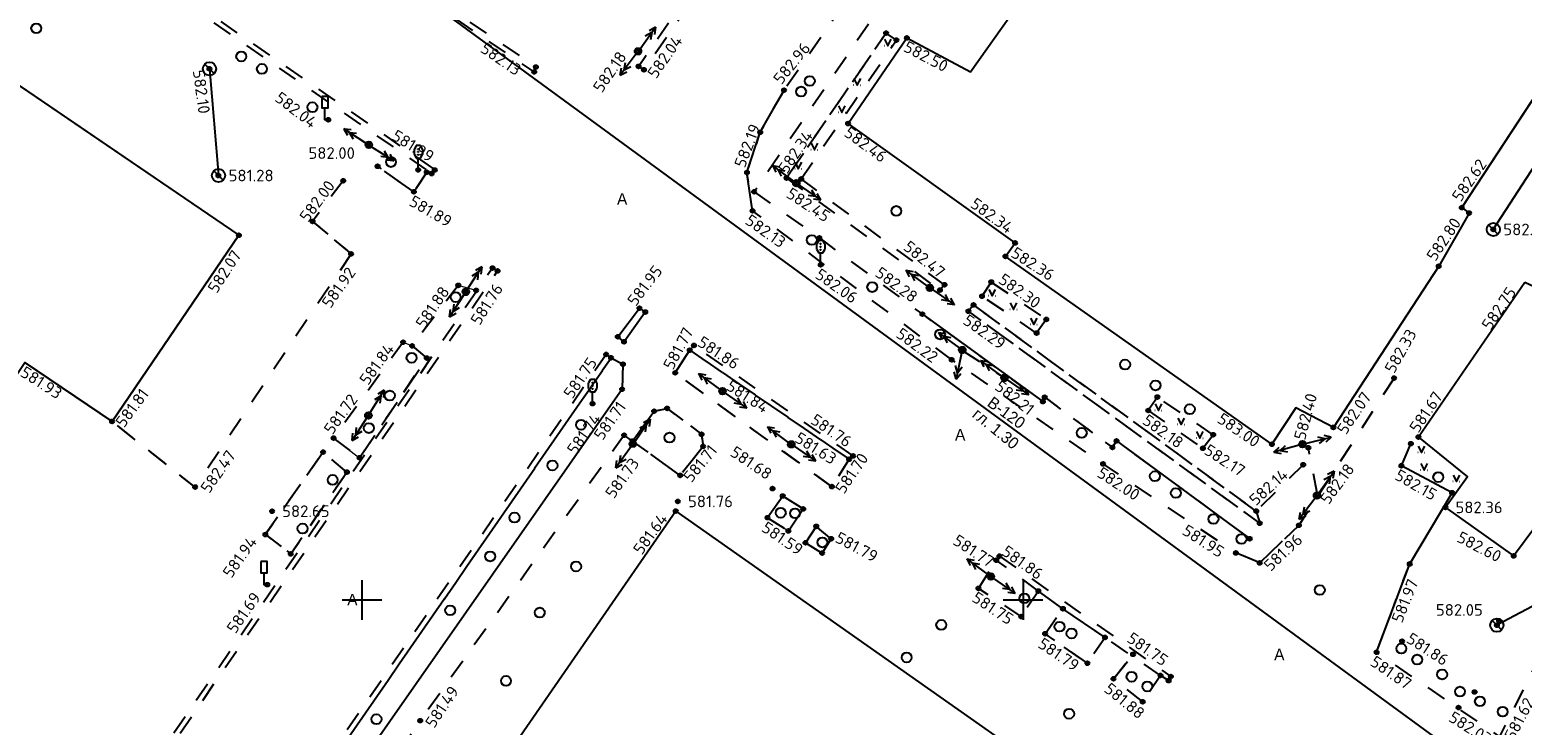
# Model space of a CAD drawing. Header units: metres. Extents: x 548732 to 549770, y 4592490 to 4594056.
# Tile 33 of 61: x 549225 to 549338, y 4593161 to 4593214. Entities that reach past the tile are written whole.
import ezdxf

# ---------------------------------------------------------------- set-up
doc = ezdxf.new("R2010")
doc.units = ezdxf.units.M
doc.header["$PDMODE"] = 32
doc.header["$PDSIZE"] = 0.3
doc.linetypes.add('Д_ТРОТ_ТРУБА', pattern=[3, 1.5, -1.5])
doc.linetypes.add('ДОРОГИ_СТРОЯЩ', pattern=[9, 8, -1])
for name, color, linetype in [('(001) Сетка', 92, 'Continuous'), ('(003) Пункты', 7, 'Continuous'), ('(007) Здания', 7, 'Continuous'), ('(011) Колодцы', 7, 'Continuous'), ('(014) Водопровод', 5, 'ИК_Водопровод -------в--------'), ('(017) Канализация', 32, 'KANALIS_K_1'), ('(022) Возд. Линии', 7, 'Continuous'), ('(024) Ж_д знаки', 7, 'Continuous'), ('(025) Дорога', 7, 'Continuous'), ('(026) Д_знаки', 7, 'Continuous'), ('(036) Растительность', 7, 'Continuous'), ('(038) Деревья', 7, 'Continuous')]:
    doc.layers.add(name, color=color, linetype=linetype)
doc.layers.add('trubi goryachi', color=7, linetype='Continuous', lineweight=0)
doc.layers.add('Unknown Area Type', color=7, linetype='Continuous', lineweight=0)
doc.styles.add('BM-431', font='bm431.ttf')
doc.styles.add('D-431', font='d431.ttf')
doc.styles.add('S', font='txtwr', dxfattribs={"oblique": 15})
doc.styles.get("Standard").update_dxf_attribs({"font": 'simplex.shx'})
doc.linetypes.add('KANALIS_K', pattern='A,1,["<",Standard,S=1.8,R=0,X=-0.9,Y=-0.9],3,-1,["К",Standard,S=1.8,R=0,X=-0.9,Y=-0.9],-1,10', length=16)
doc.linetypes.add('KANALIS_K_1', pattern='A,1,[">",Standard,S=1.8,R=0,X=-0.9,Y=-0.9],3,-1,["К",Standard,S=1.8,R=0,X=-0.9,Y=-0.9],-1,10', length=16)
doc.linetypes.add('ИК_Водопровод -------в--------', pattern='A,9,-0.6,["В",Standard,S=1.2,R=0,X=0,Y=-0.6],-1.2', length=10.8)

# ---------------------------------------------------------------- blocks, each defined once
blk = doc.blocks.new('strela1')
at = {"layer": '(022) Возд. Линии'}
for p, q in [((-2, 0), (-1.5, 0.25)), ((0, 0), (-2, 0)), ((-2, 0), (-1.5, -0.25)), ((-1.5, 0), (-1, 0.25)), ((-1.5, 0), (-1, -0.25))]:
    blk.add_line(p, q, dxfattribs=at)
blk = doc.blocks.new('strela2')
at = {"layer": '(022) Возд. Линии'}
for p, q in [((0, 0), (2, 0)), ((1.5, 0), (1, 0.25)), ((1.5, 0), (1, -0.25)), ((2, 0), (1.5, 0.25)), ((2, 0), (1.5, -0.25))]:
    blk.add_line(p, q, dxfattribs=at)
blk = doc.blocks.new('STOLB')
at = {"layer": '(022) Возд. Линии'}
blk.add_circle((0, 0), 0.25, dxfattribs=at)
blk = doc.blocks.new('I02063')
at = {"linetype": 'Continuous'}
blk.add_lwpolyline([(-0.5, 3.5), (-0.5, 1.8), (0.5, 1.8), (0.5, 3.5)], close=True, dxfattribs=at)
blk.add_lwpolyline([(0.5, 0), (0, 0), (0, 1.8)], dxfattribs=at)
at = {"color": 4, "style": 'S', "oblique": 15}
blk.add_attdef('Z', (1.280972, -0.066143), '', height=2, dxfattribs=at)
blk = doc.blocks.new('d')
at = {"layer": '(038) Деревья'}
blk.add_ellipse((0, 0), major_axis=(0.265, 0.265), ratio=1, start_param=5.497787, end_param=11.780972, dxfattribs=at)
blk = doc.blocks.new('I01171')
blk.add_line((-0.722283, 0.697501), (0.702286, -0.69785))
blk.add_circle((0, 0), 1)
at = {"color": 4, "style": 'S', "oblique": 15}
blk.add_attdef('Z', (1.616431, -1.093486), '', height=2, dxfattribs=at)
blk = doc.blocks.new('U181')
for p, q in [((-0.287601, 3.669615), (-0.587601, 3.15)), ((-0.587601, 2.3), (-0.587601, 3.15)), ((-0.587601, 2.3), (-0.287601, 1.780385)), ((0.312399, 3.669615), (-0.287601, 3.669615)), ((0.35, 3.669615), (-0.25, 3.669615)), ((-0.051567, 3.15495), (-0.051567, 3.20495)), ((-0.051567, 3.20495), (0.048433, 3.20495)), ((-0.051567, 3.10495), (-0.051567, 3.15495)), ((0.048433, 3.10495), (-0.051567, 3.10495)), ((-0.051567, 2.75495), (0.048433, 2.75495)), ((-0.051567, 2.70495), (-0.051567, 2.75495)), ((-0.051567, 2.65495), (-0.051567, 2.70495)), ((0.048433, 2.65495), (-0.051567, 2.65495)), ((-0.051567, 2.25495), (-0.051567, 2.30495)), ((-0.051567, 2.30495), (0.048433, 2.30495)), ((0.048433, 3.20495), (0.048433, 3.10495)), ((0.048433, 2.75495), (0.048433, 2.65495)), ((0.048433, 2.30495), (0.048433, 2.20495)), ((0.65, 3.15), (0.35, 3.669615)), ((0.35, 1.780385), (0.65, 2.3)), ((0.65, 3.15), (0.65, 2.3)), ((-0.4, 0), (0.4, 0)), ((-0.287601, 1.780385), (0.312399, 1.780385)), ((-0.25, 1.780385), (0.35, 1.780385)), ((-0.051567, 2.20495), (-0.051567, 2.25495)), ((0.048433, 2.20495), (-0.051567, 2.20495)), ((0, 0), (0, 1.8))]:
    blk.add_line(p, q)
at = {"color": 4, "style": 'S', "oblique": 15}
blk.add_attdef('Z', (1.098868, -0.425336), '', height=2, dxfattribs=at)
blk = doc.blocks.new('I04160')
for p, q in [((-0.5, 0), (-0.55, 0)), ((0.48, 0), (0.53, 0))]:
    blk.add_line(p, q)
blk.add_lwpolyline([(-0.5, 0.99), (0, 0), (0.51, 0.99)])

msp = doc.modelspace()

# ---------------------------------------------------------------- linework, layer by layer
at = {"layer": '(001) Сетка'}
for p, q in [((549250.35, 4593172), (549250.35, 4593169)), ((549300.35, 4593172), (549300.35, 4593169)), ((549248.85, 4593170.5), (549251.85, 4593170.5)), ((549298.85, 4593170.5), (549301.85, 4593170.5))]:
    msp.add_line(p, q, dxfattribs=at)
at = {"layer": '(003) Пункты', "color": 7}
for p in [(549289.99, 4593213.39, 582.37), (549290.77, 4593212.86, 582.51), (549291.56, 4593213.02, 582.5), (549271.23, 4593212.01, 582.2), (549238.82, 4593210.69, 582.1), (549263.38, 4593210.45, 582.12), (549263.51, 4593210.82, 582.15), (549271.27, 4593210.87, 582.05), (549271.68, 4593210.61, 582.04), (549282.27, 4593209.07, 582.96), (549247.81, 4593206.83, 582.03), (549287.11, 4593206.54, 582.46), (549280.47, 4593205.88, 582.16), (549250.87, 4593204.93, 582.11), (549251.54, 4593203.31, 581.99), (549239.5, 4593202.61, 581.28), (549248.94, 4593202.21, 581.86), (549254.61, 4593203.04, 581.93), (549255.25, 4593202.86, 581.89), (549255.63, 4593202.76, 581.91), (549255.86, 4593203.03, 581.99), (549279.47, 4593202.84, 582.19), (549282.46, 4593202.42, 582.34), (549283.2, 4593202.03, 582.45), (549283.57, 4593202.35, 582.25), (549254.28, 4593201.38, 581.88), (549280.01, 4593201.38, 582.16), (549279.89, 4593199.94, 582.13), (549333.52, 4593200.18, 582.62), (549334.07, 4593199.77, 582.8), (549246.62, 4593199.14, 582), (549241.05, 4593198.09, 582.07), (549284.94, 4593197.89, 582.26), (549299.74, 4593197.51, 582.34), (549335.9, 4593198.53, 582.33), (549249.53, 4593196.68, 581.92), (549299.01, 4593196.49, 582.36), (549260.23, 4593195.61, 581.74), (549260.61, 4593195.39, 581.76), (549285.04, 4593195.86, 582.06), (549331.77, 4593195.75, 582.43), (549257.64, 4593194.3, 581.88), (549293.3, 4593194.11, 582.47), (549294.41, 4593194.34, 582.32), (549297.94, 4593194.55, 582.3), (549258.21, 4593193.8, 581.99), (549258.99, 4593193.92, 581.78), (549294.06, 4593193.94, 582.32), (549297.24, 4593193.48, 582.27), (549271.34, 4593192.57, 581.95), (549271.78, 4593192.28, 581.95), (549292.73, 4593192.12, 582.28), (549296.21, 4593192.34, 582.29), (549296.6, 4593192.82, 582.52), (549301.37, 4593190.69, 582.23), (549302.1, 4593191.72, 582.27), (549253.47, 4593190, 581.84), (549254.15, 4593189.72, 581.92), (549269.7, 4593190.41, 581.77), (549270.17, 4593190.03, 581.76), (549275.46, 4593189.75, 581.86), (549255.26, 4593188.8, 581.67), (549268.82, 4593189.07, 581.75), (549269.19, 4593188.82, 581.7), (549275.14, 4593189.39, 581.84), (549294.95, 4593188.67, 582.1), (549295.75, 4593189.41, 582.22), (549295.8, 4593189.35, 582.26), (549270.09, 4593188.33, 581.73), (549274.04, 4593187.68, 581.77), (549298.94, 4593187.29, 582.21), (549328.4, 4593187.28, 582.33), (549270.03, 4593186.44, 581.71), (549277.61, 4593186.29, 581.79), (549267.79, 4593185.35, 581.8), (549301.84, 4593185.5, 582.16), (549301.98, 4593185.83, 582.19), (549310.5, 4593185.85, 582.23), (549231.46, 4593184, 581.81), (549250.84, 4593184.46, 582.73), (549272.45, 4593184.78, 581.72), (549273.43, 4593184.99, 581.71), (549309.81, 4593184.83, 582.18), (549270.18, 4593182.96, 581.71), (549276.03, 4593183.03, 581.68), (549314.72, 4593183, 582.22), (549323.81, 4593183.55, 582.07), (549330.24, 4593182.82, 581.67), (549247.42, 4593181.68, 582.16), (549248.21, 4593182.74, 581.72), (549270.82, 4593182.52, 581.67), (549270.84, 4593182.32, 581.73), (549276.15, 4593182.11, 581.7), (549282.82, 4593182.27, 581.63), (549307.1, 4593182.03, 582.2), (549307.41, 4593182.53, 582.23), (549313.94, 4593181.97, 582.17), (549319.16, 4593182.28, 583), (549321.47, 4593182.28, 582.4), (549321.92, 4593182.01, 583.64), (549329.67, 4593182.32, 582.18), (549250.17, 4593181.25, 581.62), (549287.19, 4593181.14, 581.73), (549287.49, 4593181.39, 581.76), (549306.39, 4593180.79, 582), (549321.53, 4593180.73, 584.1), (549328.95, 4593180.65, 582.15), (549249.22, 4593180.17, 581.98), (549274.42, 4593179.92, 581.71), (549237.74, 4593179.03, 582.47), (549281.4, 4593178.92, 581.68), (549282.17, 4593178.36, 581.67), (549285.89, 4593179.07, 581.7), (549322.57, 4593178.4, 582.18), (549332.78, 4593178.61, 582.44), (549243.56, 4593177.21, 582.65), (549274.08, 4593177.22, 581.64), (549274.24, 4593177.95, 581.75), (549283.72, 4593177.38, 581.79), (549317.98, 4593177.22, 582.14), (549332.28, 4593177.5, 582.36), (549281.02, 4593176.72, 581.59), (549284.71, 4593176.06, 581.75), (549318.24, 4593176.3, 582.19), (549321.2, 4593176.14, 582.16), (549243.05, 4593175.44, 581.94), (549282.6, 4593175.72, 581.77), (549285.84, 4593175.13, 581.79), (549317.48, 4593175.13, 582.14), (549244.97, 4593173.98, 581.71), (549283.89, 4593174.82, 581.81), (549285.15, 4593174.04, 581.78), (549298.56, 4593173.81, 581.86), (549316.44, 4593174.05, 581.95), (549337.44, 4593173.83, 582.6), (549298.32, 4593173.5, 581.79), (549318.24, 4593173.3, 581.96), (549329.58, 4593173.22, 581.97), (549243.2, 4593171.65, 581.69), (549297.91, 4593172.27, 581.77), (549296.97, 4593171.37, 581.75), (549301.5, 4593171.17, 581.74), (549300.21, 4593169.24, 581.74), (549303.36, 4593169.83, 581.77), (549336.17, 4593168.58, 580.76), (549336.34, 4593168.92, 582.05), (549302.01, 4593167.94, 581.79), (549306.54, 4593167.66, 581.7), (549329, 4593167.37, 581.86), (549308.66, 4593166.38, 581.75), (549327.07, 4593166.54, 581.87), (549305.21, 4593165.71, 581.71), (549310.74, 4593164.78, 581.7), (549307.18, 4593164.53, 581.88), (549311.35, 4593164.39, 581.72), (549311.52, 4593164.7, 581.75), (549309.39, 4593162.79, 581.69), (549334.48, 4593163.53, 581.93), (549254.76, 4593161.36, 581.49), (549333.27, 4593162.35, 582.03)]:
    msp.add_point(p, dxfattribs=at)
at = {"layer": '(007) Здания'}
for p, q in [((549349.3, 4593224.29), (549333.52, 4593200.18)), ((549215.12, 4593215.76), (549241.05, 4593198.09)), ((549296.36, 4593210.46), (549299.39, 4593214.71)), ((549287.11, 4593206.54), (549291.56, 4593213.02)), ((549299.74, 4593197.51), (549287.11, 4593206.54)), ((549333.52, 4593200.18), (549334.07, 4593199.77)), ((549241.05, 4593198.09), (549231.46, 4593184)), ((549319.16, 4593182.28), (549299.01, 4593196.49)), ((549331.77, 4593195.75), (549323.81, 4593183.55)), ((549338.29, 4593194.52), (549330.24, 4593182.82)), ((549231.46, 4593184), (549224.86, 4593188.47)), ((549320.97, 4593185.04), (549319.16, 4593182.28)), ((549323.81, 4593183.55), (549320.97, 4593185.04)), ((549330.24, 4593182.82), (549333.95, 4593179.82)), ((549332.28, 4593177.5), (549337.44, 4593173.83)), ((549274.08, 4593177.22), (549260.35, 4593157.32)), ((549337.44, 4593173.83), (549339.11, 4593176.1))]:
    msp.add_line(p, q, dxfattribs=at)
at = {"layer": '(007) Здания', "color": 3, "linetype": 'ByBlock'}
for p, q in [((549291.56, 4593213.02), (549296.36, 4593210.46)), ((549334.07, 4593199.77), (549331.77, 4593195.75)), ((549299.01, 4593196.49), (549299.74, 4593197.51))]:
    msp.add_line(p, q, dxfattribs=at)
at = {"layer": '(007) Здания'}
for points in [[(549112.07, 4593295.8), (549219.45, 4593221.96), (549215.12, 4593215.76), (549241.05, 4593198.09)], [(549199.23, 4593150.07), (549224.86, 4593188.47), (549231.46, 4593184), (549241.05, 4593198.09)]]:
    msp.add_lwpolyline(points, dxfattribs=at)
at = {"layer": '(007) Здания', "flags": 128}
for points in [[(549319.16, 4593182.28), (549299.01, 4593196.49), (549299.74, 4593197.51), (549287.11, 4593206.54), (549291.56, 4593213.02), (549296.36, 4593210.46), (549299.39, 4593214.71), (549319.1, 4593244.28), (549314.19, 4593247.24), (549323.54, 4593260.85), (549330.85, 4593256.11)], [(549349.45, 4593243.54), (549343.21, 4593233.52), (549345.21, 4593231.64), (549343.14, 4593228.5), (549349.3, 4593224.29), (549333.52, 4593200.18), (549334.07, 4593199.77), (549331.77, 4593195.75)], [(549331.77, 4593195.75), (549323.81, 4593183.55), (549320.97, 4593185.04), (549319.16, 4593182.28)], [(549274.08, 4593177.22), (549305.52, 4593155.1)]]:
    msp.add_lwpolyline(points, dxfattribs=at)
msp.add_lwpolyline([(549338.29, 4593194.52), (549330.24, 4593182.82), (549333.95, 4593179.82), (549332.28, 4593177.5), (549337.44, 4593173.83), (549339.11, 4593176.1), (549343.61, 4593173.67), (549351.47, 4593185.11), (549351.11, 4593185.53), (549363.03, 4593202.8), (549351.66, 4593210.83), (549338.99, 4593194.19)], close=True, dxfattribs=at)
at = {"layer": '(014) Водопровод', "flags": 128}
msp.add_lwpolyline([(549428.84, 4593101.05), (549389.71, 4593121.18), (549359.81, 4593139.39), (549141.81, 4593298.95)], dxfattribs=at)
at = {"layer": '(017) Канализация', "linetype": 'KANALIS_K'}
for p, q in [((549335.9, 4593198.53), (549351.12, 4593222.06)), ((549238.82, 4593210.69), (549239.5, 4593202.61)), ((549342.5, 4593171.94), (549336.17, 4593168.58))]:
    msp.add_line(p, q, dxfattribs=at)
at = {"layer": '(025) Дорога', "linetype": 'Д_ТРОТ_ТРУБА'}
for p, q in [((549314.17, 4593254.92), (549282.27, 4593209.07)), ((549312.31, 4593248.76), (549280.01, 4593201.38)), ((549289.99, 4593213.39), (549282.46, 4593202.42)), ((549290.77, 4593212.86), (549289.99, 4593213.39)), ((549283.57, 4593202.35), (549290.77, 4593212.86)), ((549254.28, 4593201.38), (549251.54, 4593203.31)), ((549248.94, 4593202.21), (549246.62, 4593199.14)), ((549282.46, 4593202.42), (549294, 4593193.98)), ((549294.41, 4593194.34), (549283.57, 4593202.35)), ((549280.01, 4593201.38), (549284.94, 4593197.89)), ((549294.95, 4593188.67), (549279.89, 4593199.94)), ((549246.62, 4593199.14), (549249.53, 4593196.68)), ((549284.94, 4593197.89), (549292.73, 4593192.12)), ((549257.64, 4593194.3), (549254.15, 4593189.72)), ((549297.24, 4593193.48), (549297.94, 4593194.55)), ((549297.94, 4593194.55), (549302.1, 4593191.72)), ((549301.37, 4593190.69), (549297.24, 4593193.48)), ((549271.34, 4593192.57), (549271.78, 4593192.28)), ((549318.24, 4593176.3), (549296.21, 4593192.34)), ((549317.98, 4593177.22), (549296.6, 4593192.82)), ((549302.1, 4593191.72), (549301.37, 4593190.69)), ((549253.47, 4593190), (549248.21, 4593182.74)), ((549254.15, 4593189.72), (549255.26, 4593188.8)), ((549287.49, 4593181.39), (549275.46, 4593189.75)), ((549268.82, 4593189.07), (549240.95, 4593148.62)), ((549241.24, 4593148.38), (549269.19, 4593188.82)), ((549250.17, 4593181.25), (549255.26, 4593188.8)), ((549274.04, 4593187.68), (549275.14, 4593189.39)), ((549275.14, 4593189.39), (549287.19, 4593181.14)), ((549295.8, 4593189.35), (549298.94, 4593187.29)), ((549285.89, 4593179.07), (549274.04, 4593187.68)), ((549328.4, 4593187.28), (549321.2, 4593176.14)), ((549301.98, 4593185.83), (549307.1, 4593182.03)), ((549310.5, 4593185.85), (549309.81, 4593184.83)), ((549314.72, 4593183), (549310.5, 4593185.85)), ((549273.43, 4593184.99), (549276.03, 4593183.03)), ((549309.81, 4593184.83), (549313.94, 4593181.97)), ((549237.74, 4593179.03), (549231.46, 4593184)), ((549270.18, 4593182.96), (549254.76, 4593161.36)), ((549313.94, 4593181.97), (549314.72, 4593183)), ((549274.42, 4593179.92), (549270.82, 4593182.52)), ((549276.15, 4593182.11), (549274.42, 4593179.92)), ((549307.1, 4593182.03), (549307.41, 4593182.53)), ((549322.58, 4593178.57), (549321.92, 4593182.01)), ((549247.42, 4593181.68), (549243.05, 4593175.44)), ((549249.22, 4593180.17), (549247.42, 4593181.68)), ((549287.19, 4593181.14), (549285.89, 4593179.07)), ((549244.97, 4593173.98), (549249.22, 4593180.17)), ((549281.02, 4593176.72), (549282.6, 4593175.72)), ((549317.98, 4593177.22), (549318.24, 4593176.3)), ((549243.05, 4593175.44), (549244.97, 4593173.98)), ((549285.15, 4593174.04), (549285.84, 4593175.13)), ((549321.2, 4593176.14), (549318.24, 4593173.3)), ((549318.24, 4593173.3), (549316.44, 4593174.05)), ((549296.97, 4593171.37), (549298.32, 4593173.5)), ((549301.5, 4593171.17), (549298.32, 4593173.5)), ((549298.56, 4593173.81), (549311.52, 4593164.7)), ((549300.21, 4593169.24), (549296.97, 4593171.37)), ((549301.5, 4593171.17), (549300.21, 4593169.24)), ((549302.01, 4593167.94), (549303.36, 4593169.83)), ((549305.21, 4593165.71), (549302.01, 4593167.94)), ((549306.54, 4593167.66), (549305.21, 4593165.71)), ((549310.74, 4593164.78), (549306.54, 4593167.66)), ((549307.18, 4593164.53), (549308.66, 4593166.38)), ((549309.39, 4593162.79), (549307.18, 4593164.53)), ((549310.74, 4593164.78), (549309.39, 4593162.79)), ((549249.86, 4593154.17), (549254.76, 4593161.36))]:
    msp.add_line(p, q, dxfattribs=at)
at = {"layer": '(025) Дорога', "linetype": 'ByBlock'}
for p, q in [((549280.47, 4593205.88), (549282.27, 4593209.07)), ((549279.47, 4593202.84), (549280.47, 4593205.88)), ((549279.89, 4593199.94), (549279.47, 4593202.84)), ((549294.41, 4593194.34), (549294.06, 4593193.94)), ((549269.7, 4593190.41), (549271.34, 4593192.57)), ((549271.78, 4593192.28), (549270.17, 4593190.03)), ((549292.73, 4593192.12), (549301.84, 4593185.5)), ((549296.6, 4593192.82), (549296.21, 4593192.34)), ((549270.17, 4593190.03), (549269.7, 4593190.41)), ((549268.82, 4593189.07), (549269.19, 4593188.82)), ((549269.19, 4593188.82), (549270.09, 4593188.33)), ((549270.09, 4593188.33), (549270.03, 4593186.44)), ((549270.03, 4593186.44), (549248.41, 4593155.51)), ((549301.84, 4593185.5), (549301.98, 4593185.83)), ((549270.82, 4593182.52), (549272.45, 4593184.78)), ((549272.45, 4593184.78), (549273.43, 4593184.99)), ((549270.82, 4593182.52), (549270.18, 4593182.96)), ((549276.03, 4593183.03), (549276.15, 4593182.11)), ((549307.41, 4593182.53), (549317.48, 4593175.13)), ((549328.95, 4593180.65), (549329.67, 4593182.32)), ((549287.49, 4593181.39), (549287.19, 4593181.14)), ((549332.78, 4593178.61), (549328.95, 4593180.65)), ((549329.58, 4593173.22), (549332.78, 4593178.61)), ((549282.17, 4593178.36), (549281.02, 4593176.72)), ((549283.72, 4593177.38), (549282.17, 4593178.36)), ((549282.6, 4593175.72), (549283.72, 4593177.38)), ((549284.71, 4593176.06), (549283.89, 4593174.82)), ((549285.84, 4593175.13), (549284.71, 4593176.06)), ((549283.89, 4593174.82), (549285.15, 4593174.04)), ((549298.56, 4593173.81), (549298.32, 4593173.5)), ((549327.07, 4593166.54), (549329.58, 4593173.22)), ((549303.36, 4593169.83), (549301.5, 4593171.17)), ((549306.54, 4593167.66), (549303.36, 4593169.83)), ((549311.35, 4593164.39), (549310.74, 4593164.78)), ((549311.52, 4593164.7), (549311.35, 4593164.39))]:
    msp.add_line(p, q, dxfattribs=at)
at = {"layer": '(025) Дорога', "linetype": 'Д_ТРОТ_ТРУБА', "flags": 128}
for points in [[(549255.72, 4593203.16), (549165.2, 4593265.96), (549164.89, 4593265.52), (549255.63, 4593202.76)], [(549290.77, 4593212.86), (549289.99, 4593213.39), (549282.46, 4593202.42)], [(549294.95, 4593188.67), (549279.89, 4593199.94), (549279.47, 4593202.84), (549280.47, 4593205.88), (549282.27, 4593209.07)], [(549255.25, 4593202.86), (549254.28, 4593201.38), (549251.54, 4593203.31)], [(549248.94, 4593202.21), (549246.62, 4593199.14), (549249.53, 4593196.68)], [(549284.94, 4593197.89), (549292.73, 4593192.12), (549301.84, 4593185.5), (549301.98, 4593185.83), (549307.1, 4593182.03), (549307.41, 4593182.53), (549317.48, 4593175.13)], [(549249.53, 4593196.68), (549237.74, 4593179.03), (549231.46, 4593184)], [(549229.83, 4593150.53), (549260.61, 4593195.39), (549260.23, 4593195.61), (549229.53, 4593150.77)], [(549321.53, 4593180.73), (549317.98, 4593177.22), (549296.6, 4593192.82), (549296.21, 4593192.34)], [(549317.98, 4593177.22), (549318.24, 4593176.3), (549296.21, 4593192.34)], [(549253.47, 4593190), (549248.21, 4593182.74), (549250.17, 4593181.25), (549255.26, 4593188.8)], [(549268.82, 4593189.07), (549240.95, 4593148.62), (549241.24, 4593148.38), (549269.19, 4593188.82)], [(549287.49, 4593181.39), (549287.19, 4593181.14), (549285.89, 4593179.07), (549274.04, 4593187.68), (549275.14, 4593189.39), (549287.19, 4593181.14)], [(549328.4, 4593187.28), (549321.2, 4593176.14), (549318.24, 4593173.3), (549316.44, 4593174.05), (549306.39, 4593180.79), (549294.95, 4593188.67)], [(549339.49, 4593166.38), (549336.38, 4593160.16), (549327.07, 4593166.54), (549329.58, 4593173.22)], [(549306.54, 4593167.66), (549305.21, 4593165.71), (549302.01, 4593167.94), (549303.36, 4593169.83)], [(549309.39, 4593162.79), (549307.18, 4593164.53), (549308.66, 4593166.38)]]:
    msp.add_lwpolyline(points, dxfattribs=at)
for points in [[(549263.51, 4593210.82), (549263.38, 4593210.45), (549225.27, 4593236.22), (549225.48, 4593236.78)], [(549271.68, 4593210.61), (549271.27, 4593210.87), (549282.01, 4593226.48), (549282.5, 4593226.23)], [(549270.82, 4593182.52), (549272.45, 4593184.78), (549273.43, 4593184.99), (549276.03, 4593183.03), (549276.15, 4593182.11), (549274.42, 4593179.92)], [(549249.22, 4593180.17), (549247.42, 4593181.68), (549243.05, 4593175.44), (549244.97, 4593173.98)]]:
    msp.add_lwpolyline(points, close=True, dxfattribs=at)
at = {"layer": '(025) Дорога', "linetype": 'Д_ТРОТ_ТРУБА'}
for points in [[(549270.82, 4593182.52), (549270.18, 4593182.96), (549254.76, 4593161.36)], [(549301.5, 4593171.17), (549300.21, 4593169.24), (549296.97, 4593171.37), (549298.32, 4593173.5)], [(549310.74, 4593164.78), (549306.54, 4593167.66), (549303.36, 4593169.83), (549301.5, 4593171.17), (549298.32, 4593173.5)], [(549311.52, 4593164.7), (549311.35, 4593164.39), (549310.74, 4593164.78), (549309.39, 4593162.79)], [(549245.64, 4593136.33), (549240.03, 4593140.11), (549245.15, 4593147.13), (549249.86, 4593154.17), (549254.76, 4593161.36)]]:
    msp.add_lwpolyline(points, dxfattribs=at)
for p, q in [((549238.47, 4593211.04), (549239.18, 4593210.34)), ((549239.15, 4593202.96), (549239.86, 4593202.27)), ((549335.54, 4593198.88), (549336.25, 4593198.18)), ((549335.81, 4593168.93), (549336.52, 4593168.23))]:
    msp.add_line(p, q)
for centre in [(549238.83, 4593210.69), (549239.51, 4593202.61), (549335.9, 4593198.53), (549336.17, 4593168.58)]:
    msp.add_circle(centre, 0.5)
at = {"layer": 'trubi goryachi', "linetype": 'ByBlock'}
for points in [[(549271.34, 4593192.57), (549271.78, 4593192.28), (549270.17, 4593190.03), (549269.7, 4593190.41)], [(549282.17, 4593178.36), (549281.02, 4593176.72), (549282.6, 4593175.72), (549283.72, 4593177.38)], [(549284.71, 4593176.06), (549283.89, 4593174.82), (549285.15, 4593174.04), (549285.84, 4593175.13)]]:
    msp.add_lwpolyline(points, close=True, dxfattribs=at)
for points in [[(549275.46, 4593189.75), (549275.14, 4593189.39)], [(549268.82, 4593189.07), (549269.19, 4593188.82), (549270.09, 4593188.33), (549270.03, 4593186.44)], [(549270.03, 4593186.44), (549248.41, 4593155.51), (549246.92, 4593156.5)], [(549329.58, 4593173.22), (549332.78, 4593178.61), (549328.95, 4593180.65), (549329.67, 4593182.32)]]:
    msp.add_lwpolyline(points, dxfattribs=at)
at = {"layer": 'Unknown Area Type', "linetype": 'ByBlock'}
for p, q in [((549255.25, 4593202.86), (549254.28, 4593201.38)), ((549255.63, 4593202.76), (549255.86, 4593203.03)), ((549258.99, 4593193.92), (549257.64, 4593194.3)), ((549253.47, 4593190), (549254.15, 4593189.72)), ((549248.21, 4593182.74), (549250.17, 4593181.25))]:
    msp.add_line(p, q, dxfattribs=at)

# ---------------------------------------------------------------- block references
at = {"layer": '(011) Колодцы', "xscale": 0.5, "yscale": 0.5, "zscale": 0.5}
for p in [(549238.83, 4593210.69), (549239.51, 4593202.61), (549335.9, 4593198.53), (549336.17, 4593168.58)]:
    msp.add_blockref('I01171', p, dxfattribs=at)
at = {"layer": '(022) Возд. Линии'}
for name, p, rotation in [('strela1', (549271.38, 4593212.21, -1.98), 233.8314623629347), ('STOLB', (549271.23, 4593212.01, -1.98), 51.00522516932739), ('strela2', (549271.08, 4593211.81, -1.98), 233.4856512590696), ('strela2', (549250.66, 4593205.06, -2.06), 147.1983997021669), ('STOLB', (549250.87, 4593204.93, -2.06), 324.7179736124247), ('strela1', (549251.08, 4593204.79, -2.06), 147.544210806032), ('strela1', (549283, 4593202.18, 582.45), 323.722678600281), ('STOLB', (549283.2, 4593202.03, 582.45), 51.00522516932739), ('strela2', (549283.41, 4593201.88, 582.45), 325.2471021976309), ('strela1', (549258.34, 4593194.02, -2.18), 237.5442108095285), ('strela1', (549293.1, 4593194.26, 582.47), 323.722678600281), ('STOLB', (549293.3, 4593194.11, 582.47), 51.00522516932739), ('strela2', (549258.07, 4593193.59, -2.18), 237.1983997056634), ('STOLB', (549258.21, 4593193.8, -2.18), 324.7179736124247), ('strela2', (549293.51, 4593193.97, 582.47), 325.2471021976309), ('strela1', (549295.55, 4593189.56, 582.22), 323.722678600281), ('STOLB', (549295.75, 4593189.41, 582.22), 51.00522516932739), ('strela2', (549295.7, 4593189.16, 582.22), 257.975402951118), ('strela1', (549298.73, 4593187.44), 323.722678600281), ('strela1', (549277.41, 4593186.44, 581.79), 323.722678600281), ('STOLB', (549298.94, 4593187.29), 51.00522516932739), ('strela1', (549250.97, 4593184.67, -1.45), 237.5442108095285), ('STOLB', (549277.61, 4593186.29, 581.79), 51.00522516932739), ('strela2', (549277.82, 4593186.15, 581.79), 325.2471021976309), ('strela2', (549299.14, 4593187.15), 325.2471021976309), ('strela2', (549250.7, 4593184.24, -1.45), 237.1983997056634), ('STOLB', (549250.84, 4593184.46, -1.45), 324.7179736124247), ('strela2', (549271.01, 4593182.52, 581.73), 55.61286682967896), ('strela1', (549282.62, 4593182.42), 323.722678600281), ('strela1', (549321.71, 4593182.33, 582.4), 193.7535620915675), ('strela1', (549270.72, 4593182.11, 581.73), 54.08844323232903), ('STOLB', (549270.84, 4593182.32, 581.73), 51.00522516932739), ('STOLB', (549282.82, 4593182.27), 51.00522516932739), ('strela2', (549283.03, 4593182.13), 325.2471021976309), ('strela2', (549321.23, 4593182.21, 582.4), 195.2779856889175), ('STOLB', (549321.47, 4593182.28, 582.4), 51.00522516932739), ('strela2', (549322.71, 4593178.61, 582.18), 54.88540085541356), ('STOLB', (549322.57, 4593178.4, 582.18), 51.00522516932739), ('strela1', (549322.42, 4593178.2, 582.18), 53.36097725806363), ('strela1', (549297.71, 4593172.42, 0.14), 323.722678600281), ('STOLB', (549297.91, 4593172.27, 0.14), 51.00522516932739), ('strela2', (549298.11, 4593172.13, 0.14), 325.2471021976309)]:
    msp.add_blockref(name, p, dxfattribs=dict(at, rotation=rotation))
at = {"layer": '(024) Ж_д знаки', "xscale": 0.5, "yscale": 0.5, "zscale": 0.5}
for p in [(549254.61, 4593203.04, 581.93), (549285.04, 4593195.86, 582.06), (549267.79, 4593185.35, 581.8)]:
    msp.add_blockref('U181', p, dxfattribs=at)
at = {"layer": '(026) Д_знаки', "xscale": 0.5, "yscale": 0.5, "zscale": 0.5}
for p in [(549247.56, 4593206.83, 582.03), (549242.95, 4593171.65, 581.69)]:
    msp.add_blockref('I02063', p, dxfattribs=at)
at = {"layer": '(036) Растительность', "linetype": 'Continuous', "xscale": 0.5, "yscale": 0.5, "zscale": 0.5}
for p in [(549290.12, 4593212.43), (549287.81, 4593209.46), (549286.65, 4593207.38), (549284.57, 4593204.56), (549283.35, 4593203.12), (549298, 4593193.5, 581.85), (549299.63, 4593192.48, 581.85), (549301.15, 4593191.33, 581.85), (549310.58, 4593184.83, 581.85), (549312.29, 4593183.76, -0.33), (549313.7, 4593182.74, -0.33), (549330.47, 4593181.64, -0.33), (549330.67, 4593180.32, -0.33), (549333.11, 4593179.45, -0.33)]:
    msp.add_blockref('I04160', p, dxfattribs=at)
at = {"layer": '(038) Деревья', "linetype": 'Continuous'}
for p in [(549225.73, 4593213.75), (549241.23, 4593211.62), (549242.79, 4593210.68), (549284.22, 4593209.76), (549283.56, 4593208.96), (549246.61, 4593207.78), (549252.55, 4593203.63), (549290.76, 4593199.93), (549284.37, 4593197.73), (549288.94, 4593194.17), (549257.44, 4593193.41), (549294.07, 4593190.59), (549254.11, 4593188.82), (549308.06, 4593188.31), (549252.46, 4593185.96), (549310.36, 4593186.73), (549312.95, 4593184.93), (549266.92, 4593183.75), (549250.88, 4593183.5), (549273.61, 4593182.78), (549304.78, 4593183.14), (549264.76, 4593180.67), (549248.14, 4593179.58), (549310.31, 4593179.86), (549331.74, 4593179.79), (549311.9, 4593178.59), (549282.02, 4593177.09), (549283.1, 4593177.05), (549245.86, 4593175.9), (549261.89, 4593176.73), (549314.74, 4593176.62), (549285.17, 4593174.85), (549316.86, 4593175.11), (549260.05, 4593173.79), (549266.55, 4593173.03), (549322.78, 4593171.25), (549300.44, 4593170.62), (549257.03, 4593169.71), (549263.8, 4593169.54), (549294.16, 4593168.61), (549303.1, 4593168.47), (549304.01, 4593167.96), (549328.95, 4593166.82), (549291.54, 4593166.14), (549330.15, 4593165.98), (549308.55, 4593164.68), (549332.03, 4593164.86), (549261.25, 4593164.37), (549309.74, 4593163.95), (549333.38, 4593163.56), (549334.89, 4593162.82), (549251.45, 4593161.47), (549303.83, 4593161.88), (549336.61, 4593162.04)]:
    msp.add_blockref('d', p, dxfattribs=at)

# ---------------------------------------------------------------- texts
at = {"layer": '(003) Пункты', "color": 7}
for s, rotation, p in [('582.13', 325.5173, (549259.23, 4593212.02, 582.12)), ('582.04', 54.9452, (549272.6, 4593209.88, 582.04)), ('582.96', 51.0113, (549282.07, 4593209.43, 582.96)), ('582.50', 332.3037, (549291.23, 4593212.06, 582.5)), ('582.18', 55.4745, (549268.49, 4593208.8, 582.18)), ('582.10', 277.6566, (549237.56, 4593210.55, 582.1)), ('582.04', 322.1784, (549243.69, 4593208.32, 582.03)), ('582.19', 68.9092, (549279.3, 4593203.13, 582.19)), ('581.99', 328.3063, (549252.53, 4593205.38, 581.99)), ('582.34', 55.5964, (549282.49, 4593202.67, 582.34)), ('582.46', 323.722, (549286.73, 4593205.67, 1164.71)), ('582.62', 55.1227, (549333.43, 4593200.55, 582.62)), ('582.00', 53.1981, (549246.27, 4593199.01, 582)), ('581.89', 329.8303, (549253.84, 4593200.4, 581.88)), ('582.45', 326.691, (549282.36, 4593201.02, 582.45)), ('582.34', 323.9182, (549296.28, 4593200.28, 582.34)), ('582.13', 324.7627, (549279.25, 4593199.02, 582.13)), ('582.80', 56.1201, (549331.52, 4593196.06, 582.8)), ('582.47', 320.6192, (549291.22, 4593197.07, 582.47)), ('582.07', 56.9273, (549239.37, 4593193.63, 582.07)), ('582.36', 327.3039, (549299.35, 4593196.52, 582.36)), ('581.92', 54.5779, (549247.97, 4593192.5, 581.92)), ('581.95', 52.5139, (549271.05, 4593192.65, 581.95)), ('582.06', 324.7774, (549284.54, 4593194.92, 582.06)), ('582.28', 323.5561, (549289.08, 4593195.06, 582.28)), ('581.88', 55.849, (549255.08, 4593190.96, 581.88)), ('581.76', 57.4158, (549259.25, 4593191.21, 581.76)), ('582.30', 324.3833, (549298.4, 4593194.55, 582.3)), ('582.75', 55.9839, (549335.69, 4593190.83, 582.75)), ('582.29', 324.6691, (549295.72, 4593191.45, 582.29)), ('581.77', 61.6293, (549273.86, 4593187.83, 581.77)), ('582.22', 323.9917, (549290.66, 4593190.44, 582.22)), ('582.33', 60.4859, (549328.4, 4593187.57, 582.33)), ('581.84', 53.8794, (549250.81, 4593186.68)), ('581.86', 326.7424, (549275.65, 4593189.78, 581.86)), ('581.75', 55.4536, (549266.26, 4593185.65, 581.75)), ('581.93', 327.2552, (549224.44, 4593187.49, 581.93)), ('581.81', 53.2441, (549232.36, 4593183.47, 581.81)), ('581.84', 327.2896, (549277.82, 4593186.46, 581.84)), ('582.21', 321.6214, (549298.13, 4593186.49, 0.05)), ('582.07', 55.7998, (549324.75, 4593182.93, 582.07)), ('581.67', 55.6738, (549330.22, 4593183.07, 1163.33)), ('581.72', 54.0196, (549248.12, 4593182.94, 581.72)), ('581.71', 54.7188, (549268.54, 4593182.5)), ('582.40', 74.688, (549321.66, 4593182.53, 1164.47)), ('581.74', 54.7009, (549266.51, 4593181.41)), ('581.76', 325.5408, (549284.2, 4593183.91)), ('582.18', 324.3691, (549309.29, 4593183.89, 582.18)), ('583.00', 325.4837, (549314.95, 4593183.99, -1.1)), ('581.63', 327.8704, (549283, 4593182.51, 581.63)), ('582.47', 54.7469, (549238.8, 4593178.49, 582.47)), ('581.71', 50.5525, (549275.26, 4593179.31, 581.71)), ('581.68', 325.8704, (549278.12, 4593181.47, 581.68)), ('581.70', 55.4812, (549286.8, 4593178.45, 581.7)), ('582.17', 327.1902, (549313.95, 4593181.6, 582.17)), ('581.73', 53.9989, (549269.4, 4593178.1, 581.73)), ('582.18', 53.7369, (549323.45, 4593177.65, 582.18)), ('582.00', 326.8402, (549305.86, 4593179.88, 582)), ('582.14', 42.0881, (549317.94, 4593177.57, 582.14)), ('582.15', 330.0658, (549328.37, 4593179.67, 582.15)), ('581.64', 54.0826, (549271.51, 4593173.84, 581.64)), ('581.59', 325.5533, (549280.49, 4593175.76, 581.59)), ('581.95', 327.0207, (549312.3, 4593175.52)), ('581.94', 54.5813, (549240.48, 4593172.08, 581.94)), ('581.79', 331.7866, (549286.06, 4593174.92, 581.79)), ('581.77', 326.4057, (549294.96, 4593174.77)), ('581.96', 43.1256, (549319.06, 4593172.6, 1163.93)), ('582.60', 332.5642, (549333.07, 4593174.95)), ('581.86', 324.5103, (549298.65, 4593173.97, 581.86)), ('581.97', 68.0077, (549328.99, 4593168.69, 581.97)), ('581.69', 54.586, (549240.78, 4593167.88, 581.69)), ('581.75', 326.3452, (549296.4, 4593170.45)), ('581.79', 325.6091, (549301.39, 4593166.97, 581.79)), ('581.75', 325.0472, (549308.12, 4593167.39, 1163.47)), ('581.86', 327.0755, (549329.25, 4593167.34, 581.86)), ('581.87', 325.3788, (549326.51, 4593165.61, 581.87)), ('581.49', 56.021, (549255.81, 4593160.73, 581.49)), ('581.88', 320.6717, (549306.4, 4593163.62)), ('581.62', 62.3247, (549337.47, 4593159.8, 581.62)), ('582.03', 327.847, (549332.44, 4593161.38, 582.03))]:
    msp.add_text(s, height=0.88, rotation=rotation, dxfattribs=at).set_placement(p)
for s, p in [('582.00', (549246.31, 4593203.87, -0.23)), ('581.28', (549240.27, 4593202.17, 581.28)), ('582.33', (549336.66, 4593198.09, 582.33)), ('581.76', (549275.01, 4593177.51, 581.75)), ('582.65', (549244.32, 4593176.77, 582.65)), ('582.36', (549333.04, 4593177.06, 582.36)), ('582.05', (549331.56, 4593169.3))]:
    msp.add_text(s, height=0.88, dxfattribs=at).set_placement(p)
at = {"layer": '(014) Водопровод', "color": 0, "linetype": 'Continuous', "style": 'D-431'}
for s, rotation, p in [('В-120', 323.8627, (549297.56, 4593185.24)), ('гл. 1.30', 320.781, (549296.43, 4593184.4))]:
    msp.add_text(s, height=0.88, rotation=rotation, dxfattribs=at).set_placement(p)
at = {"layer": '(025) Дорога', "linetype": 'ДОРОГИ_СТРОЯЩ', "style": 'BM-431'}
for p in [(549269.64, 4593200.4), (549295.2, 4593182.56), (549249.24, 4593170.08), (549319.33, 4593165.93)]:
    msp.add_text('A', height=0.875, dxfattribs=at).set_placement(p)

doc.saveas('drawing.dxf')
